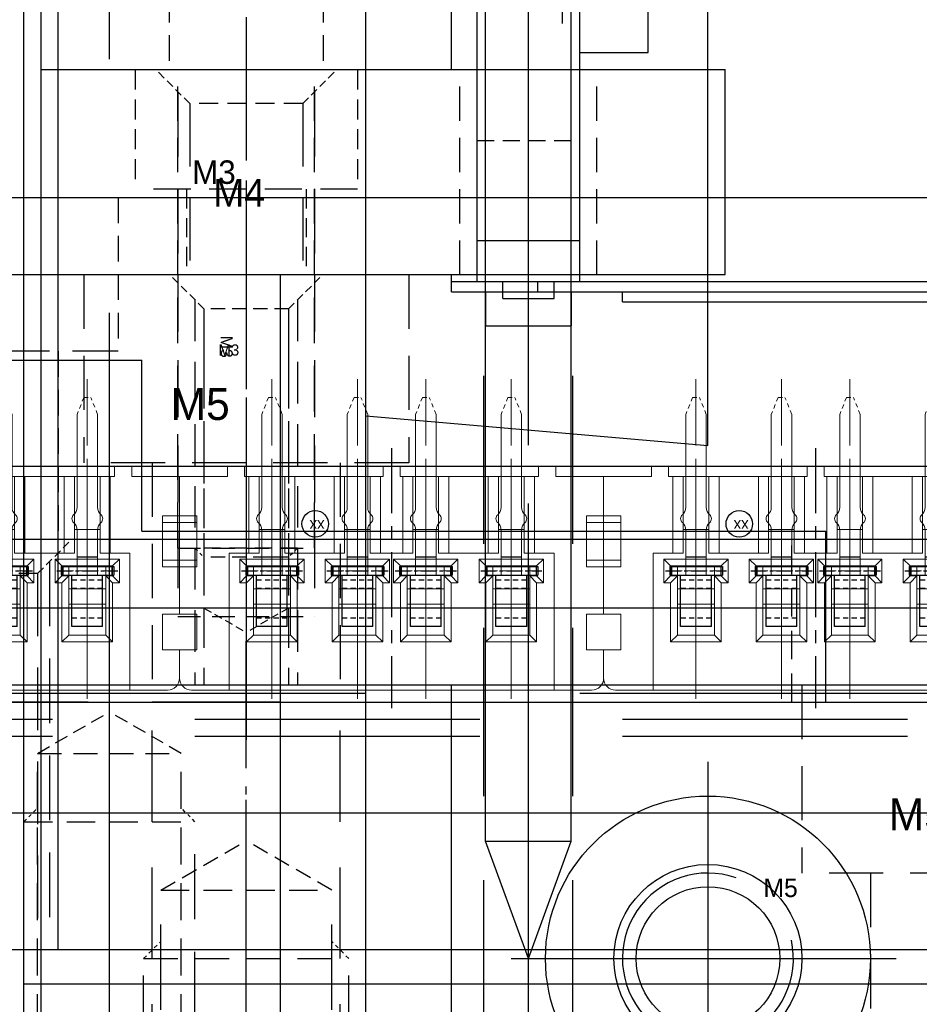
# Model space of a CAD drawing. Header units: millimetres. Extents: x -1657 to 8845, y -11980 to 3013.
# Tile 47 of 256: x 713 to 739, y -962 to -933. Entities that reach past the tile are written whole.
import ezdxf

# ---------------------------------------------------------------- set-up
doc = ezdxf.new("R2010")
doc.units = ezdxf.units.MM
for name, pattern in [('CENTER', [2, 1.25, -0.25, 0.25, -0.25]), ('DASHED', [0.75, 0.5, -0.25]), ('DASHED2', [0.375, 0.25, -0.125])]:
    doc.linetypes.add(name, pattern=pattern)
for name, color, linetype in [('01', 6, 'Continuous'), ('图层101', 154, 'Continuous'), ('图层102', 123, 'Continuous'), ('图层103', 50, 'Continuous'), ('图层109', 110, 'Continuous'), ('图层110', 146, 'Continuous'), ('图层111', 232, 'Continuous'), ('图层115', 214, 'Continuous'), ('图层116', 116, 'Continuous'), ('图层117', 23, 'Continuous'), ('图层118', 85, 'Continuous'), ('图层119', 121, 'Continuous'), ('图层122', 210, 'Continuous'), ('图层125', 13, 'Continuous'), ('图层126', 205, 'Continuous'), ('图层132', 236, 'Continuous'), ('图层133', 191, 'Continuous'), ('图层135', 231, 'Continuous'), ('图层136', 210, 'Continuous'), ('图层172', 21, 'Continuous'), ('端子流道', 183, 'Continuous'), ('铁壳', 1, 'Continuous')]:
    doc.layers.add(name, color=color, linetype=linetype)

# ---------------------------------------------------------------- blocks, each defined once
blk = doc.blocks.new('A7B7')
at = {"color": 1, "lineweight": 9, "ltscale": 0.03}
for p, q in [((0, 0), (0, -6.721)), ((2.5, 0), (2.5, -6.721)), ((4.5, 0), (4.5, -6.721)), ((7, 0), (7, -6.721))]:
    blk.add_line(p, q, dxfattribs=at)
at = {"color": 1, "linetype": 'CENTER', "ltscale": 1.5196}
blk.add_line((3.5, -7.325), (3.5, 0.273), dxfattribs=at)
at = {"color": 7, "linetype": 'Continuous', "lineweight": 15}
for p, q in [((-2.35, -0.251), (-1.25, -0.251)), ((8.25, -0.251), (-1.25, -0.251)), ((-1.25, -0.251), (-1.25, -4.251)), ((8.25, -0.251), (9.35, -0.251)), ((8.25, -4.251), (8.25, -0.251)), ((-2.7, -1.426), (-2.7, -0.601)), ((9.7, -0.601), (9.7, -1.426)), ((-2.2, -1.426), (-2.7, -1.426)), ((-2.2, -2.476), (-2.2, -1.426)), ((9.2, -2.476), (9.2, -1.426)), ((9.2, -1.426), (9.7, -1.426)), ((-0.74, -1.661), (-0.54, -1.861)), ((-0.74, -3.391), (-0.74, -1.661)), ((-0.74, -1.661), (0.74, -1.661)), ((0.74, -1.661), (0.54, -1.861)), ((0.74, -1.661), (0.74, -3.391)), ((1.76, -1.661), (1.96, -1.861)), ((1.76, -3.391), (1.76, -1.661)), ((1.76, -1.661), (3.24, -1.661)), ((3.24, -1.661), (3.04, -1.861)), ((3.24, -1.661), (3.24, -3.391)), ((3.76, -1.661), (3.96, -1.861)), ((3.76, -3.391), (3.76, -1.661)), ((3.76, -1.661), (5.24, -1.661)), ((5.24, -1.661), (5.04, -1.861)), ((5.24, -1.661), (5.24, -3.391)), ((6.26, -1.661), (6.46, -1.861)), ((6.26, -3.391), (6.26, -1.661)), ((6.26, -1.661), (7.74, -1.661)), ((7.74, -1.661), (7.54, -1.861)), ((7.74, -1.661), (7.74, -3.391)), ((-0.54, -1.861), (-0.54, -3.591)), ((0.54, -1.861), (-0.54, -1.861)), ((0.54, -3.591), (0.54, -1.861)), ((1.96, -1.861), (1.96, -3.591)), ((3.04, -1.861), (1.96, -1.861)), ((3.04, -3.591), (3.04, -1.861)), ((3.96, -1.861), (3.96, -3.591)), ((5.04, -1.861), (3.96, -1.861)), ((5.04, -3.591), (5.04, -1.861)), ((6.46, -1.861), (6.46, -3.591)), ((7.54, -1.861), (6.46, -1.861)), ((7.54, -3.591), (7.54, -1.861)), ((-2.7, -3.851), (-2.7, -2.476)), ((-2.7, -2.476), (-2.2, -2.476)), ((9.7, -2.476), (9.2, -2.476)), ((9.7, -2.476), (9.7, -3.851)), ((-0.54, -2.764), (0.54, -2.764)), ((1.96, -2.764), (3.04, -2.764)), ((3.96, -2.764), (5.04, -2.764)), ((6.46, -2.764), (7.54, -2.764)), ((-0.74, -3.591), (-0.94, -3.391)), ((-0.94, -4.081), (-0.94, -3.391)), ((-0.94, -3.391), (-0.74, -3.391)), ((-0.74, -3.391), (-0.54, -3.591)), ((0.54, -3.214), (-0.54, -3.214)), ((0.74, -3.391), (0.54, -3.591)), ((0.74, -3.591), (0.94, -3.391)), ((0.74, -3.391), (0.94, -3.391)), ((0.94, -3.391), (0.94, -4.081)), ((1.76, -3.591), (1.56, -3.391)), ((1.56, -4.081), (1.56, -3.391)), ((1.56, -3.391), (1.76, -3.391)), ((1.76, -3.391), (1.96, -3.591)), ((3.04, -3.214), (1.96, -3.214)), ((3.24, -3.391), (3.04, -3.591)), ((3.24, -3.591), (3.44, -3.391)), ((3.24, -3.391), (3.44, -3.391)), ((3.44, -3.391), (3.44, -4.081)), ((3.76, -3.591), (3.56, -3.391)), ((3.56, -4.081), (3.56, -3.391)), ((3.56, -3.391), (3.76, -3.391)), ((3.76, -3.391), (3.96, -3.591)), ((3.96, -3.214), (5.04, -3.214)), ((5.24, -3.391), (5.04, -3.591)), ((5.24, -3.591), (5.44, -3.391)), ((5.24, -3.391), (5.44, -3.391)), ((5.44, -3.391), (5.44, -4.081)), ((6.26, -3.591), (6.06, -3.391)), ((6.06, -4.081), (6.06, -3.391)), ((6.06, -3.391), (6.26, -3.391)), ((6.26, -3.391), (6.46, -3.591)), ((6.46, -3.214), (7.54, -3.214)), ((7.74, -3.391), (7.54, -3.591)), ((7.74, -3.591), (7.94, -3.391)), ((7.74, -3.391), (7.94, -3.391)), ((7.94, -3.391), (7.94, -4.081)), ((-0.74, -3.591), (-0.74, -3.881)), ((-0.54, -3.591), (-0.74, -3.591)), ((-0.54, -3.881), (-0.54, -3.591)), ((0.54, -3.591), (0.54, -3.881)), ((0.74, -3.591), (0.54, -3.591)), ((0.74, -3.881), (0.74, -3.591)), ((1.76, -3.591), (1.76, -3.881)), ((1.96, -3.591), (1.76, -3.591)), ((1.96, -3.881), (1.96, -3.591)), ((3.04, -3.591), (3.04, -3.881)), ((3.24, -3.591), (3.04, -3.591)), ((3.24, -3.881), (3.24, -3.591)), ((3.76, -3.591), (3.76, -3.881)), ((3.96, -3.591), (3.76, -3.591)), ((3.96, -3.591), (3.96, -3.881)), ((5.04, -3.881), (5.04, -3.591)), ((5.24, -3.591), (5.04, -3.591)), ((5.24, -3.881), (5.24, -3.591)), ((6.26, -3.591), (6.26, -3.881)), ((6.46, -3.591), (6.26, -3.591)), ((6.46, -3.591), (6.46, -3.881)), ((7.54, -3.881), (7.54, -3.591)), ((7.74, -3.591), (7.54, -3.591)), ((7.74, -3.881), (7.74, -3.591)), ((-2.7, -3.851), (-2.7, -4.051)), ((-2.7, -3.851), (-2.2, -3.851)), ((-2.2, -5.351), (-2.2, -3.851)), ((-0.74, -3.881), (-0.94, -4.081)), ((-0.74, -3.881), (0.74, -3.881)), ((0.74, -3.881), (0.94, -4.081)), ((1.76, -3.881), (1.56, -4.081)), ((1.76, -3.881), (3.24, -3.881)), ((3.24, -3.881), (3.44, -4.081)), ((3.76, -3.881), (3.56, -4.081)), ((3.76, -3.881), (5.24, -3.881)), ((5.24, -3.881), (5.44, -4.081)), ((6.26, -3.881), (6.06, -4.081)), ((6.26, -3.881), (7.74, -3.881)), ((7.74, -3.881), (7.94, -4.081)), ((9.2, -3.851), (9.2, -5.351)), ((9.7, -3.851), (9.2, -3.851)), ((9.7, -3.851), (9.7, -4.051)), ((-2.7, -4.051), (-2.7, -5.151)), ((-2.2, -4.051), (-2.7, -4.051)), ((-1.25, -4.251), (-0.675, -4.251)), ((0.94, -4.081), (-0.94, -4.081)), ((-0.675, -4.251), (-0.375, -4.251)), ((-0.675, -6.501), (-0.675, -4.251)), ((-0.375, -4.251), (-0.375, -6.501)), ((0.375, -4.251), (0.675, -4.251)), ((0.375, -6.501), (0.375, -4.251)), ((0.675, -4.251), (1.825, -4.251)), ((0.675, -4.251), (0.675, -6.501)), ((3.44, -4.081), (1.56, -4.081)), ((1.825, -4.251), (2.125, -4.251)), ((1.825, -6.501), (1.825, -4.251)), ((2.125, -4.251), (2.125, -6.501)), ((2.875, -4.251), (3.175, -4.251)), ((2.875, -6.501), (2.875, -4.251)), ((3.175, -4.251), (3.825, -4.251)), ((3.175, -4.251), (3.175, -6.501)), ((5.44, -4.081), (3.56, -4.081)), ((3.825, -4.251), (4.125, -4.251)), ((3.825, -6.501), (3.825, -4.251)), ((4.125, -4.251), (4.125, -6.501)), ((4.875, -4.251), (5.175, -4.251)), ((4.875, -6.501), (4.875, -4.251)), ((5.175, -4.251), (6.325, -4.251)), ((5.175, -4.251), (5.175, -6.501)), ((7.94, -4.081), (6.06, -4.081)), ((6.325, -4.251), (6.625, -4.251)), ((6.325, -6.501), (6.325, -4.251)), ((6.625, -4.251), (6.625, -6.501)), ((7.375, -4.251), (7.675, -4.251)), ((7.375, -6.501), (7.375, -4.251)), ((7.675, -4.251), (8.25, -4.251)), ((7.675, -4.251), (7.675, -6.501)), ((9.2, -4.051), (9.7, -4.051)), ((9.7, -4.051), (9.7, -5.151)), ((-2.7, -5.151), (-2.7, -5.351)), ((-2.2, -5.151), (-2.7, -5.151)), ((-0.375, -4.951), (0.375, -4.951)), ((2.125, -4.951), (2.875, -4.951)), ((4.875, -4.951), (4.125, -4.951)), ((7.375, -4.951), (6.625, -4.951)), ((9.2, -5.151), (9.7, -5.151)), ((9.7, -5.151), (9.7, -5.351)), ((-2.2, -5.351), (-2.7, -5.351)), ((-2.7, -6.501), (-2.7, -5.351)), ((9.2, -5.351), (9.7, -5.351)), ((9.7, -5.351), (9.7, -6.501)), ((-2.7, -6.501), (-1.3, -6.501)), ((-1.3, -6.501), (-1.3, -6.801)), ((-0.8, -6.501), (-0.675, -6.501)), ((-0.8, -6.801), (-0.8, -6.501)), ((-0.375, -6.501), (-0.675, -6.501)), ((-0.375, -6.501), (0.375, -6.501)), ((0.675, -6.501), (0.375, -6.501)), ((0.675, -6.501), (1.825, -6.501)), ((2.125, -6.501), (1.825, -6.501)), ((2.125, -6.501), (2.875, -6.501)), ((3.175, -6.501), (2.875, -6.501)), ((3.175, -6.501), (3.25, -6.501)), ((3.25, -6.501), (3.25, -6.801)), ((3.75, -6.501), (3.825, -6.501)), ((3.75, -6.801), (3.75, -6.501)), ((4.125, -6.501), (3.825, -6.501)), ((4.875, -6.501), (4.125, -6.501)), ((5.175, -6.501), (4.875, -6.501)), ((5.175, -6.501), (6.325, -6.501)), ((6.625, -6.501), (6.325, -6.501)), ((7.375, -6.501), (6.625, -6.501)), ((7.675, -6.501), (7.375, -6.501)), ((7.675, -6.501), (7.8, -6.501)), ((7.8, -6.501), (7.8, -6.801)), ((8.3, -6.801), (8.3, -6.501)), ((8.3, -6.501), (9.7, -6.501)), ((-0.8, -6.801), (-1.3, -6.801)), ((3.75, -6.801), (3.25, -6.801)), ((8.3, -6.801), (7.8, -6.801))]:
    blk.add_line(p, q, dxfattribs=at)
at = {"color": 1, "linetype": 'CENTER', "lineweight": 15, "ltscale": 0.34336}
for p, q in [((-0.858, -3.736), (0.858, -3.736)), ((1.642, -3.736), (3.358, -3.736)), ((3.642, -3.736), (5.358, -3.736)), ((6.142, -3.736), (7.858, -3.736))]:
    blk.add_line(p, q, dxfattribs=at)
at = {"color": 7, "linetype": 'Continuous'}
blk.add_circle((5.732, -5.113), 0.388, dxfattribs=at)
at = {"color": 7, "linetype": 'Continuous', "lineweight": 15}
for centre, start, end in [((-2.35, -0.601), 90, 180), ((9.35, -0.601), 0, 90)]:
    blk.add_arc(centre, 0.35, start, end, dxfattribs=at)
at = {"color": 7, "linetype": 'Continuous', "insert": (5.459, -4.896), "char_height": 0.33, "width": 1.03713, "attachment_point": 1}
blk.add_mtext('xx', dxfattribs=at)
blk = doc.blocks.new('19184')
at = {"layer": '01', "color": 1, "linetype": 'CENTER', "lineweight": 9, "ltscale": 1.555632}
for p, q in [((0.45, 7.242), (0.45, -0.536)), ((2.95, 7.242), (2.95, -0.536)), ((4.95, 7.242), (4.95, -0.536)), ((7.45, 7.242), (7.45, -0.536))]:
    blk.add_line(p, q, dxfattribs=at)
at = {"layer": '01', "linetype": 'DASHED2', "lineweight": 9, "ltscale": 0.5}
for p, q in [((0.353, 6.705), (0.153, 6.205)), ((0.353, 6.705), (0.553, 6.705)), ((0.753, 6.205), (0.553, 6.705)), ((2.853, 6.705), (2.653, 6.205)), ((2.853, 6.705), (3.053, 6.705)), ((3.253, 6.205), (3.053, 6.705)), ((4.853, 6.705), (4.653, 6.205)), ((4.853, 6.705), (5.053, 6.705)), ((5.253, 6.205), (5.053, 6.705)), ((7.353, 6.705), (7.153, 6.205)), ((7.353, 6.705), (7.553, 6.705)), ((7.753, 6.205), (7.553, 6.705))]:
    blk.add_line(p, q, dxfattribs=at)
at = {"layer": '01', "linetype": 'Continuous', "lineweight": 15}
for p, q in [((0.153, 6.205), (0.153, 3.493)), ((0.753, 6.205), (0.753, 3.493)), ((2.653, 6.205), (2.653, 3.493)), ((3.253, 6.205), (3.253, 3.493)), ((4.653, 6.205), (4.653, 3.493)), ((5.253, 6.205), (5.253, 3.493)), ((7.153, 6.205), (7.153, 3.493)), ((7.753, 6.205), (7.753, 3.493)), ((0.153, 2.822), (0.153, 1.504)), ((0.753, 2.822), (0.753, 1.504)), ((2.653, 2.822), (2.653, 1.504)), ((3.253, 2.822), (3.253, 1.504)), ((4.653, 2.822), (4.653, 1.504)), ((5.253, 2.822), (5.253, 1.504)), ((7.153, 2.822), (7.153, 1.504)), ((7.753, 2.822), (7.753, 1.504))]:
    blk.add_line(p, q, dxfattribs=at)
at = {"layer": '01'}
for p, q in [((0.753, 2.036), (0.153, 2.036)), ((3.253, 2.036), (2.653, 2.036)), ((5.253, 2.036), (4.653, 2.036)), ((7.753, 2.036), (7.153, 2.036))]:
    blk.add_line(p, q, dxfattribs=at)
at = {"layer": '01', "ltscale": 0.075}
for p, q in [((-0.317, 1.754), (-0.317, 1.504)), ((-0.317, 1.754), (1.223, 1.754)), ((-0.267, 1.754), (-0.267, 1.504)), ((1.173, 1.754), (1.173, 1.504)), ((1.223, 1.754), (1.223, 1.504)), ((2.183, 1.754), (2.183, 1.504)), ((2.183, 1.754), (3.723, 1.754)), ((2.233, 1.754), (2.233, 1.504)), ((3.673, 1.754), (3.673, 1.504)), ((3.723, 1.754), (3.723, 1.504)), ((4.183, 1.754), (4.183, 1.504)), ((4.183, 1.754), (5.723, 1.754)), ((4.233, 1.754), (4.233, 1.504)), ((5.673, 1.754), (5.673, 1.504)), ((5.723, 1.754), (5.723, 1.504)), ((6.683, 1.754), (6.683, 1.504)), ((6.683, 1.754), (8.223, 1.754)), ((6.733, 1.754), (6.733, 1.504)), ((8.173, 1.754), (8.173, 1.504)), ((8.223, 1.754), (8.223, 1.504)), ((-0.317, 1.504), (1.223, 1.504)), ((2.183, 1.504), (3.723, 1.504)), ((4.183, 1.504), (5.723, 1.504)), ((6.683, 1.504), (8.223, 1.504))]:
    blk.add_line(p, q, dxfattribs=at)
at = {"layer": '01', "color": 1, "linetype": 'CENTER', "ltscale": 0.35728}
for p, q in [((-0.441, 1.629), (1.346, 1.629)), ((2.059, 1.629), (3.846, 1.629)), ((4.059, 1.629), (5.846, 1.629)), ((6.559, 1.629), (8.346, 1.629))]:
    blk.add_line(p, q, dxfattribs=at)
at = {"layer": '01', "ltscale": 0.625}
for p, q in [((0, 0), (0, 1.504)), ((0.9, 0), (0.9, 1.504)), ((2.5, 0), (2.5, 1.504)), ((3.4, 0), (3.4, 1.504)), ((4.5, 0), (4.5, 1.504)), ((5.4, 0), (5.4, 1.504)), ((7, 0), (7, 1.504)), ((7.9, 0), (7.9, 1.504)), ((0.9, 0), (0, 0)), ((3.4, 0), (2.5, 0)), ((5.4, 0), (4.5, 0)), ((7.9, 0), (7, 0))]:
    blk.add_line(p, q, dxfattribs=at)
at = {"layer": '01', "color": 4, "linetype": 'DASHED', "ltscale": 0.3}
for p, q in [((0.9, 1.362), (0, 1.362)), ((3.4, 1.362), (2.5, 1.362)), ((5.4, 1.362), (4.5, 1.362)), ((7.9, 1.362), (7, 1.362)), ((0.9, 1.112), (0, 1.112)), ((3.4, 1.112), (2.5, 1.112)), ((5.4, 1.112), (4.5, 1.112)), ((7.9, 1.112), (7, 1.112)), ((0.9, 0.25), (0, 0.25)), ((3.4, 0.25), (2.5, 0.25)), ((5.4, 0.25), (4.5, 0.25)), ((7.9, 0.25), (7, 0.25))]:
    blk.add_line(p, q, dxfattribs=at)
at = {"layer": '01', "linetype": 'Continuous', "lineweight": 15}
for centre, radius, start, end in [((-0.147, 3.493), 0.3, 311.8103, 0), ((1.053, 3.493), 0.3, 180, 228.1897), ((2.353, 3.493), 0.3, 311.8103, 0), ((3.553, 3.493), 0.3, 180, 228.1897), ((4.353, 3.493), 0.3, 311.8103, 0), ((5.553, 3.493), 0.3, 180, 228.1897), ((6.853, 3.493), 0.3, 311.8103, 0), ((8.053, 3.493), 0.3, 180, 228.1897), ((0.153, 3.158), 0.15, 131.8103, 228.1897), ((0.753, 3.158), 0.15, 311.8103, 48.1897), ((2.653, 3.158), 0.15, 131.8103, 228.1897), ((3.253, 3.158), 0.15, 311.8103, 48.1897), ((4.653, 3.158), 0.15, 131.8103, 228.1897), ((5.253, 3.158), 0.15, 311.8103, 48.1897), ((7.153, 3.158), 0.15, 131.8103, 228.1897), ((7.753, 3.158), 0.15, 311.8103, 48.1897), ((-0.147, 2.822), 0.3, 0, 48.1897), ((1.053, 2.822), 0.3, 131.8103, 180), ((2.353, 2.822), 0.3, 0, 48.1897), ((3.553, 2.822), 0.3, 131.8103, 180), ((4.353, 2.822), 0.3, 0, 48.1897), ((5.553, 2.822), 0.3, 131.8103, 180), ((6.853, 2.822), 0.3, 0, 48.1897), ((8.053, 2.822), 0.3, 131.8103, 180)]:
    blk.add_arc(centre, radius, start, end, dxfattribs=at)
blk = doc.blocks.new('1C4BC')
at = {"layer": '图层103', "color": 1, "linetype": 'CENTER', "ltscale": 2.671598}
blk.add_line((0, 0), (0, -14.358), dxfattribs=at)
at = {"layer": '图层103', "color": 4, "linetype": 'DASHED', "ltscale": 1.5}
for p, q in [((-4, -2.215), (-4, -6.715)), ((4, -2.215), (4, -6.715)), ((-2.25, -6.715), (-2.25, -12.215)), ((2.25, -6.715), (2.25, -12.215))]:
    blk.add_line(p, q, dxfattribs=at)
at = {"layer": '图层103', "color": 4, "linetype": 'DASHED', "ltscale": 2.666667}
blk.add_line((4, -6.715), (-4, -6.715), dxfattribs=at)
at = {"layer": '图层103'}
blk.add_text('M4', height=0.743, dxfattribs=at).set_placement((-2.897, -5.607))
blk = doc.blocks.new('1C4EA')
at = {"layer": '图层101', "color": 1, "linetype": 'CENTER', "ltscale": 3.2}
blk.add_line((-2, 2.026), (-2, -12.899), dxfattribs=at)
at = {"layer": '图层101', "color": 4, "linetype": 'DASHED', "ltscale": 0.471405}
for p, q in [((-3.65, -0.35), (-4.65, 0.65)), ((-0.35, -0.35), (0.65, 0.65))]:
    blk.add_line(p, q, dxfattribs=at)
at = {"layer": '图层101', "color": 4, "linetype": 'DASHED', "ltscale": 3.783333}
for p, q in [((0, 0), (0, -11.35)), ((-4, 0), (-4, -11.35))]:
    blk.add_line(p, q, dxfattribs=at)
at = {"layer": '图层101', "color": 4, "linetype": 'DASHED', "ltscale": 3.666667}
for p, q in [((-3.65, -0.35), (-3.65, -11.35)), ((-0.35, -0.35), (-0.35, -11.35))]:
    blk.add_line(p, q, dxfattribs=at)
at = {"layer": '图层101', "color": 4, "linetype": 'DASHED', "ltscale": 1.1}
blk.add_line((-0.35, -0.35), (-3.65, -0.35), dxfattribs=at)
at = {"layer": '图层101'}
blk.add_text('M4', height=0.8143, dxfattribs=at).set_placement((-2.964, -3.367))
blk = doc.blocks.new('1EA79')
at = {"layer": '铁壳', "ltscale": 0.625}
for p, q in [((-26.756, 0.3), (18.244, 0.3)), ((-26.756, 0), (-26.756, 0.3)), ((-24.23, 0), (-24.23, 0.3)), ((-26.756, 0), (18.244, 0))]:
    blk.add_line(p, q, dxfattribs=at)
at = {"layer": '铁壳', "color": 4, "linetype": 'DASHED', "ltscale": 0.1}
for p, q in [((-25.756, 0), (-25.756, 0.3)), ((-23.256, 0), (-23.256, 0.3))]:
    blk.add_line(p, q, dxfattribs=at)
at = {"layer": '铁壳', "color": 1, "linetype": 'CENTER', "ltscale": 0.093654}
blk.add_line((-24.506, -0.084), (-24.506, 0.384), dxfattribs=at)
blk = doc.blocks.new('1EA8C')
at = {"layer": '铁壳', "ltscale": 0.625}
blk.add_blockref('1EA79', (0, 11.728), dxfattribs=at)
blk = doc.blocks.new('5A')
at = {"color": 1, "linetype": 'CENTER'}
for p, q in [((0, 5.75), (0, -5.75)), ((-5.75, 0), (5.75, 0))]:
    blk.add_line(p, q, dxfattribs=at)
for radius in [4.75, 2.75]:
    blk.add_circle((0, 0), radius)
blk.add_text('M5', height=0.56).set_placement((-1.965, -3.658))
blk = doc.blocks.new('5C')
at = {"color": 1, "linetype": 'CENTER'}
for p, q in [((0, 4.5), (0, -4.5)), ((-4.5, 0), (4.5, 0))]:
    blk.add_line(p, q, dxfattribs=at)
blk.add_circle((0, 0), 2.1)
at = {"color": 2, "linetype": 'Continuous'}
blk.add_arc((0, 0), 2.5, 70.7735, 12.493, dxfattribs=at)
blk.add_text('M5', height=0.54).set_placement((1.623, 1.797))
blk = doc.blocks.new('4K1')
for p, q in [((-3.7, 3.5), (-4, 3.327)), ((-3.7, 3.5), (-3.7, -3.5)), ((-3.7, 3.5), (0, 3.5)), ((0, 3.5), (0, -3.5)), ((-4, 3.327), (-4, -3.327)), ((0.2, 2), (7.65, 2)), ((7.65, 2), (8, 1.65)), ((7.65, 2), (7.65, -2)), ((8, 1.65), (8, -1.65)), ((8, -1.65), (7.65, -2)), ((0.2, -2), (7.65, -2)), ((-3.7, -3.5), (-4, -3.327)), ((-3.7, -3.5), (0, -3.5))]:
    blk.add_line(p, q)
at = {"color": 0}
for p, q in [((-3.7, 0.771), (-0.971, 3.5)), ((-3.7, 2.539), (-2.739, 3.5)), ((0, 1.421), (-2.079, 3.5)), ((0, 3.189), (-0.311, 3.5)), ((0, -0.347), (-3.7, 3.353)), ((-3.7, -0.997), (0, 2.703)), ((0, -2.115), (-3.7, 1.585)), ((-3.7, -2.764), (0, 0.936)), ((-0.382, -3.5), (-3.7, -0.182)), ((-2.668, -3.5), (0, -0.832)), ((-2.15, -3.5), (-3.7, -1.95)), ((-0.9, -3.5), (0, -2.6))]:
    blk.add_line(p, q, dxfattribs=at)
at = {"color": 2, "linetype": 'Continuous'}
for p, q in [((2, 1.65), (1.65, 2)), ((2, 1.65), (2, -1.65)), ((2, 1.65), (8, 1.65)), ((2, -1.65), (1.65, -2)), ((2, -1.65), (8, -1.65))]:
    blk.add_line(p, q, dxfattribs=at)
at = {"color": 1, "linetype": 'CENTER'}
blk.add_line((-6.337, 0), (10.549, 0), dxfattribs=at)
for centre, start, end in [((0.2, 2.2), 180, 270), ((0.2, -2.2), 90, 180)]:
    blk.add_arc(centre, 0.2, start, end)
blk.add_text('M4', height=0.5374, rotation=90).set_placement((3.898, -1.086))
blk = doc.blocks.new('1EEA7')
at = {"layer": '图层116', "color": 1, "linetype": 'CENTER', "ltscale": 14.152}
blk.add_line((1.25, -8.314), (1.25, 66.446), dxfattribs=at)
at = {"layer": '图层116', "ltscale": 2}
for p, q in [((0, 0), (0, 25.566)), ((2.5, 0), (2.5, 25.566)), ((0, 0), (2.5, 0)), ((1.25, -3.434), (0, 0)), ((1.25, -3.434), (2.5, 0))]:
    blk.add_line(p, q, dxfattribs=at)
blk = doc.blocks.new('1EF1B')
at = {"layer": '图层117', "color": 1, "linetype": 'CENTER', "ltscale": 2.329099}
blk.add_line((-3.25, 4.911), (-3.25, -4.116), dxfattribs=at)
at = {"layer": '图层117', "color": 4, "linetype": 'DASHED', "ltscale": 1.166667}
for p, q in [((-6.5, 3.5), (-6.5, 0)), ((0, 3.5), (0, 0))]:
    blk.add_line(p, q, dxfattribs=at)
at = {"layer": '图层117', "color": 4, "linetype": 'DASHED', "ltscale": 2.166667}
blk.add_line((0, 0), (-6.5, 0), dxfattribs=at)
at = {"layer": '图层117', "color": 4, "linetype": 'DASHED', "ltscale": 1.125}
for p, q in [((-5, 0), (-5, -2.5)), ((-1.5, 0), (-1.5, -2.5))]:
    blk.add_line(p, q, dxfattribs=at)
at = {"layer": '图层117', "linetype": 'DASHED', "ltscale": 3}
blk.add_text('M3', height=0.6863, dxfattribs=at).set_placement((-4.832, 0.154))
blk = doc.blocks.new('3F')
at = {"color": 4, "linetype": 'DASHED', "ltscale": 0.471405}
for p, q in [((1, 1.237), (0, 2.237)), ((1, -1.237), (0, -2.237))]:
    blk.add_line(p, q, dxfattribs=at)
at = {"color": 4, "linetype": 'DASHED', "ltscale": 2.420833}
for p, q in [((0.738, 1.5), (8, 1.5)), ((0.738, -1.5), (8, -1.5))]:
    blk.add_line(p, q, dxfattribs=at)
at = {"color": 4, "linetype": 'DASHED', "ltscale": 0.123744}
for p, q in [((8, 1.5), (8.262, 1.237)), ((8, -1.5), (8.262, -1.237))]:
    blk.add_line(p, q, dxfattribs=at)
at = {"color": 4, "linetype": 'DASHED'}
blk.add_line((8, 1.5), (8, -1.5), dxfattribs=at)
at = {"color": 4, "linetype": 'DASHED', "ltscale": 1.458333}
for p, q in [((1, 1.237), (9.75, 1.237)), ((1, -1.237), (9.75, -1.237))]:
    blk.add_line(p, q, dxfattribs=at)
at = {"color": 4, "linetype": 'DASHED', "ltscale": 0.825}
for p, q in [((1, 1.237), (1, -1.237)), ((8.262, 1.237), (8.262, -1.237)), ((9.75, 1.237), (9.75, -1.237))]:
    blk.add_line(p, q, dxfattribs=at)
at = {"color": 4, "linetype": 'DASHED', "ltscale": 0.476314}
for p in [(9.75, 1.237), (9.75, -1.237)]:
    blk.add_line(p, (10.464, 0), dxfattribs=at)
at = {"color": 1, "linetype": 'CENTER', "ltscale": 2.408031}
blk.add_line((-0.867, 0), (11.173, 0), dxfattribs=at)
at = {"linetype": 'DASHED'}
blk.add_text('M3', height=0.3465, dxfattribs=at).set_placement((1.789, -0.745))
blk = doc.blocks.new('1F02A')
at = {"layer": '图层119', "color": 1, "linetype": 'CENTER', "ltscale": 2.329099}
blk.add_line((-3.25, 4.911), (-3.25, -4.116), dxfattribs=at)
at = {"layer": '图层119', "color": 4, "linetype": 'DASHED', "ltscale": 1.166667}
for p, q in [((-6.5, 3.5), (-6.5, 0)), ((0, 3.5), (0, 0))]:
    blk.add_line(p, q, dxfattribs=at)
at = {"layer": '图层119', "color": 4, "linetype": 'DASHED', "ltscale": 2.166667}
blk.add_line((0, 0), (-6.5, 0), dxfattribs=at)
at = {"layer": '图层119', "color": 4, "linetype": 'DASHED', "ltscale": 1.125}
for p, q in [((-5, 0), (-5, -2.5)), ((-1.5, 0), (-1.5, -2.5))]:
    blk.add_line(p, q, dxfattribs=at)
at = {"layer": '图层119', "linetype": 'DASHED', "ltscale": 3}
blk.add_text('M3', height=0.6863, dxfattribs=at).set_placement((-4.832, 0.154))
blk = doc.blocks.new('1F06E')
at = {"layer": '图层118', "color": 1, "linetype": 'CENTER', "ltscale": 2.55}
blk.add_line((0, 0), (0, -14.479), dxfattribs=at)
at = {"layer": '图层118', "color": 4, "linetype": 'DASHED', "ltscale": 0.471405}
for p, q in [((-1.237, -2.258), (-2.237, -1.258)), ((1.237, -2.258), (2.237, -1.258))]:
    blk.add_line(p, q, dxfattribs=at)
at = {"layer": '图层118', "color": 4, "linetype": 'DASHED', "ltscale": 2.420833}
for p, q in [((-1.5, -1.996), (-1.5, -13.258)), ((1.5, -1.996), (1.5, -13.258))]:
    blk.add_line(p, q, dxfattribs=at)
at = {"layer": '图层118', "color": 4, "linetype": 'DASHED', "ltscale": 2.333333}
for p, q in [((-1.237, -2.258), (-1.237, -13.258)), ((1.237, -2.258), (1.237, -13.258))]:
    blk.add_line(p, q, dxfattribs=at)
at = {"layer": '图层118', "color": 4, "linetype": 'DASHED', "ltscale": 0.825}
blk.add_line((1.237, -2.258), (-1.237, -2.258), dxfattribs=at)
at = {"layer": '图层118'}
blk.add_text('M3', height=0.3257, dxfattribs=at).set_placement((-0.81, -3.625))
blk = doc.blocks.new('5F')
at = {"color": 4, "linetype": 'DASHED', "ltscale": 0.471405}
for p, q in [((1, 2.1), (0, 3.1)), ((1, -2.1), (0, -3.1))]:
    blk.add_line(p, q, dxfattribs=at)
at = {"color": 4, "linetype": 'DASHED', "ltscale": 3.8}
for p, q in [((0.6, 2.5), (12, 2.5)), ((0.6, -2.5), (12, -2.5))]:
    blk.add_line(p, q, dxfattribs=at)
at = {"color": 4, "linetype": 'DASHED', "ltscale": 0.188562}
for p, q in [((12, 2.5), (12.4, 2.1)), ((12, -2.5), (12.4, -2.1))]:
    blk.add_line(p, q, dxfattribs=at)
at = {"color": 4, "linetype": 'DASHED', "ltscale": 1.666667}
blk.add_line((12, 2.5), (12, -2.5), dxfattribs=at)
at = {"color": 4, "linetype": 'DASHED', "ltscale": 1.4}
for p, q in [((1, 2.1), (1, -2.1)), ((14, 2.1), (14, -2.1))]:
    blk.add_line(p, q, dxfattribs=at)
at = {"color": 4, "linetype": 'DASHED', "ltscale": 2.166667}
for p, q in [((1, 2.1), (14, 2.1)), ((1, -2.1), (14, -2.1))]:
    blk.add_line(p, q, dxfattribs=at)
at = {"color": 4, "linetype": 'DASHED', "ltscale": 0.80829}
for p in [(14, 2.1), (14, -2.1)]:
    blk.add_line(p, (15.212, 0), dxfattribs=at)
at = {"color": 1, "linetype": 'CENTER', "ltscale": 3.699214}
blk.add_line((-2.156, 0), (16.34, 0), dxfattribs=at)
blk.add_text('M5', height=0.6063).set_placement((3.422, -1.275))
blk = doc.blocks.new('1FD9A')
at = {"layer": '图层122', "color": 1, "linetype": 'CENTER', "ltscale": 29.696}
blk.add_line((0, 0), (0, 158.48), dxfattribs=at)
at = {"layer": '图层122', "ltscale": 3.75}
blk.add_line((7.5, 10.24), (7.5, 148.24), dxfattribs=at)
at = {"layer": '图层122', "ltscale": 3.75, "rotation": 90}
blk.add_blockref('5F', (0, 10.24), dxfattribs=at)
blk = doc.blocks.new('1FEA7')
at = {"layer": '图层118', "color": 1, "linetype": 'CENTER', "ltscale": 3.238837}
blk.add_line((2.75, 6.762), (2.75, -8.107), dxfattribs=at)
at = {"layer": '图层118', "color": 4, "linetype": 'DASHED', "ltscale": 3.166667}
for p, q in [((-2, 5.5), (-2, 0)), ((7.5, 5.5), (7.5, 0)), ((7.5, 0), (-2, 0)), ((0, 0), (0, -6.5)), ((5.5, 0), (5.5, -6.5))]:
    blk.add_line(p, q, dxfattribs=at)
at = {"layer": '图层118', "ltscale": 3}
blk.add_text('M5', height=0.93, dxfattribs=at).set_placement((0.539, 1.25))
blk = doc.blocks.new('20FF8')
at = {"layer": '图层133', "color": 1, "linetype": 'CENTER', "ltscale": 2.671598}
blk.add_line((-2.25, 6.715), (-2.25, -7.643), dxfattribs=at)
at = {"layer": '图层133', "color": 4, "linetype": 'DASHED', "ltscale": 1.5}
for p, q in [((-6.25, 4.5), (-6.25, 0)), ((1.75, 4.5), (1.75, 0)), ((-4.5, 0), (-4.5, -5.5)), ((0, 0), (0, -5.5))]:
    blk.add_line(p, q, dxfattribs=at)
at = {"layer": '图层133', "color": 4, "linetype": 'DASHED', "ltscale": 2.666667}
blk.add_line((1.75, 0), (-6.25, 0), dxfattribs=at)
at = {"layer": '图层133'}
blk.add_text('M4', height=0.743, dxfattribs=at).set_placement((-5.147, 1.108))
blk = doc.blocks.new('21028')
at = {"layer": '图层119', "color": 1, "linetype": 'CENTER', "ltscale": 3.2}
blk.add_line((-1.65, 2.376), (-1.65, -6.549), dxfattribs=at)
at = {"layer": '图层119', "color": 4, "linetype": 'DASHED', "ltscale": 0.471405}
for p, q in [((-3.3, 0), (-4.3, 1)), ((0, 0), (1, 1))]:
    blk.add_line(p, q, dxfattribs=at)
at = {"layer": '图层119', "color": 4, "linetype": 'DASHED', "ltscale": 3.783333}
for p, q in [((-3.65, 0.35), (-3.65, -5)), ((0.35, 0.35), (0.35, -5))]:
    blk.add_line(p, q, dxfattribs=at)
at = {"layer": '图层119', "color": 4, "linetype": 'DASHED', "ltscale": 1.1}
blk.add_line((0, 0), (-3.3, 0), dxfattribs=at)
at = {"layer": '图层119', "color": 4, "linetype": 'DASHED', "ltscale": 3.666667}
for p, q in [((-3.3, 0), (-3.3, -5)), ((0, 0), (0, -5))]:
    blk.add_line(p, q, dxfattribs=at)
at = {"layer": '图层119'}
blk.add_text('M4', height=0.8143, dxfattribs=at).set_placement((-2.614, -3.017))
blk = doc.blocks.new('210EA')
at = {"layer": '图层110', "color": 1, "linetype": 'CENTER', "ltscale": 4.23765}
blk.add_line((2.5, -14.156), (2.5, 3.033), dxfattribs=at)
at = {"layer": '图层110', "color": 4, "linetype": 'DASHED', "ltscale": 0.96225}
for p in [(0, 0), (5, 0)]:
    blk.add_line(p, (2.5, 1.443), dxfattribs=at)
at = {"layer": '图层110', "color": 4, "linetype": 'DASHED', "ltscale": 1.666667}
for p, q in [((0, 0), (5, 0)), ((0, -11), (5, -11))]:
    blk.add_line(p, q, dxfattribs=at)
at = {"layer": '图层110', "color": 4, "linetype": 'DASHED', "ltscale": 5}
for p, q in [((0, -11), (0, 0)), ((5, -11), (5, 0))]:
    blk.add_line(p, q, dxfattribs=at)
at = {"layer": '图层110', "color": 4, "linetype": 'DASHED', "ltscale": 0.235702}
for p, q in [((-0.5, -2), (0, -1.5)), ((5.5, -2), (5, -1.5))]:
    blk.add_line(p, q, dxfattribs=at)
at = {"layer": '图层110', "color": 4, "linetype": 'DASHED', "ltscale": 2}
blk.add_line((-0.5, -2), (5.5, -2), dxfattribs=at)
at = {"layer": '图层110', "color": 4, "linetype": 'DASHED', "ltscale": 4.5}
for p, q in [((-0.5, -11.5), (-0.5, -2)), ((5.5, -11.5), (5.5, -2))]:
    blk.add_line(p, q, dxfattribs=at)
at = {"layer": '图层110', "color": 4, "linetype": 'DASHED', "ltscale": 0.471405}
for p, q in [((0, -11), (-1, -12)), ((5, -11), (6, -12))]:
    blk.add_line(p, q, dxfattribs=at)
at = {"layer": '图层110'}
blk.add_text('M6', height=0.9239, rotation=180, dxfattribs=at).set_placement((4.265, -9.435))
blk = doc.blocks.new('218EE')
at = {"layer": '图层135', "color": 1, "linetype": 'CENTER', "ltscale": 3.238837}
blk.add_line((2.75, 6.762), (2.75, -12.107), dxfattribs=at)
at = {"layer": '图层135', "color": 4, "linetype": 'DASHED', "ltscale": 3.166667}
for p, q in [((-2, 5.5), (-2, 0)), ((7.5, 5.5), (7.5, 0)), ((7.5, 0), (-2, 0)), ((0, 0), (0, -10.5)), ((5.5, 0), (5.5, -10.5))]:
    blk.add_line(p, q, dxfattribs=at)
at = {"layer": '图层135', "ltscale": 3}
blk.add_text('M5', height=0.93, dxfattribs=at).set_placement((0.539, 1.25))
blk = doc.blocks.new('28974')
at = {"layer": '端子流道', "ltscale": 5}
for p, q in [((0, 0), (0, 185)), ((-1, -1), (-1, 159)), ((0, 0), (68, 0)), ((-1, -1), (69, -1))]:
    blk.add_line(p, q, dxfattribs=at)

msp = doc.modelspace()

# ---------------------------------------------------------------- linework, layer by layer
at = {"layer": '图层101', "ltscale": 1.625}
for p, q in [((616.5098, -948.6622), (806.5098, -948.6622)), ((616.5098, -950.6622), (806.5098, -950.6622)), ((616.5098, -960.6622), (806.5098, -960.6622))]:
    msp.add_line(p, q, dxfattribs=at)
at = {"layer": '图层101', "color": 4, "linetype": 'DASHED', "ltscale": 25}
msp.add_line((616.5098, -953.1622), (806.5098, -953.1622), dxfattribs=at)
at = {"layer": '图层102', "ltscale": 1.625}
msp.add_line((616.5098, -956.6622), (766.5098, -956.6622), dxfattribs=at)
at = {"layer": '图层102', "color": 4, "linetype": 'DASHED', "ltscale": 50}
msp.add_line((616.5098, -960.6622), (766.5098, -960.6622), dxfattribs=at)
at = {"layer": '图层103', "ltscale": 1.625}
for p, q in [((616.5098, -938.6622), (806.5098, -938.6622)), ((616.5098, -946.5222), (806.5098, -946.5222)), ((616.5098, -948.6622), (806.5098, -948.6622))]:
    msp.add_line(p, q, dxfattribs=at)
at = {"layer": '图层109', "color": 1, "linetype": 'CENTER', "ltscale": 6.844}
msp.add_line((727.5098, -973.2822), (727.5098, -939.0622), dxfattribs=at)
at = {"layer": '图层109', "ltscale": 0.625}
for p, q in [((720.2598, -970.9222), (720.2598, -940.9222)), ((720.2598, -940.9222), (725.2598, -940.9222)), ((725.2598, -941.4222), (725.2598, -940.9222)), ((725.2598, -941.4222), (730.2598, -941.4222)), ((730.2598, -941.7222), (730.2598, -941.4222)), ((730.2598, -941.7222), (765.2598, -941.7222))]:
    msp.add_line(p, q, dxfattribs=at)
at = {"layer": '图层109', "color": 4, "linetype": 'DASHED', "ltscale": 9.833333}
for p, q in [((726.2098, -970.9222), (726.2098, -941.4222)), ((728.8098, -970.9222), (728.8098, -941.4222))]:
    msp.add_line(p, q, dxfattribs=at)
at = {"layer": '图层110', "color": 1, "linetype": 'CENTER', "ltscale": 6.844}
msp.add_line((727.5098, -973.2822), (727.5098, -939.0622), dxfattribs=at)
at = {"layer": '图层110', "color": 1, "linetype": 'CENTER', "ltscale": 2.32}
msp.add_line((719.2598, -940.1222), (719.2598, -951.7222), dxfattribs=at)
at = {"layer": '图层110', "ltscale": 0.625}
for p, q in [((692.7598, -940.9222), (725.2598, -940.9222)), ((720.2598, -970.9222), (720.2598, -940.9222)), ((725.2598, -941.4222), (725.2598, -940.9222)), ((725.2598, -941.4222), (739.7598, -941.4222)), ((720.2598, -953.4222), (775.2598, -953.4222))]:
    msp.add_line(p, q, dxfattribs=at)
at = {"layer": '图层110', "color": 4, "linetype": 'DASHED', "ltscale": 3.333333}
for p, q in [((717.2598, -940.9222), (717.2598, -950.9222)), ((721.2598, -940.9222), (721.2598, -950.9222))]:
    msp.add_line(p, q, dxfattribs=at)
at = {"layer": '图层110', "color": 4, "linetype": 'DASHED', "ltscale": 9.833333}
for p, q in [((726.2098, -970.9222), (726.2098, -941.4222)), ((728.8098, -970.9222), (728.8098, -941.4222))]:
    msp.add_line(p, q, dxfattribs=at)
at = {"layer": '图层110', "color": 4, "linetype": 'DASHED', "ltscale": 1.333333}
msp.add_line((717.2598, -950.9222), (721.2598, -950.9222), dxfattribs=at)
at = {"layer": '图层110', "color": 4, "linetype": 'DASHED', "ltscale": 7.5}
msp.add_line((720.2598, -953.4222), (692.7598, -953.4222), dxfattribs=at)
at = {"layer": '图层110', "color": 4, "linetype": 'DASHED', "ltscale": 16.666667}
for p, q in [((692.7598, -953.9222), (802.7598, -953.9222)), ((692.7598, -954.4222), (802.7598, -954.4222))]:
    msp.add_line(p, q, dxfattribs=at)
at = {"layer": '图层115', "ltscale": 0.65}
for p, q in [((722.7598, -945.0473), (722.7598, -895.9222)), ((732.7598, -945.9222), (732.7598, -925.9222)), ((722.7598, -945.0473), (732.7598, -945.9222))]:
    msp.add_line(p, q, dxfattribs=at)
at = {"layer": '图层117', "color": 1, "linetype": 'CENTER', "ltscale": 1.392}
msp.add_line((727.5098, -941.4022), (727.5098, -934.4422), dxfattribs=at)
at = {"layer": '图层117', "ltscale": 0.75}
for p, q in [((713.2598, -940.9222), (713.2598, -934.9222)), ((713.2598, -934.9222), (733.2598, -934.9222)), ((733.2598, -940.9222), (733.2598, -934.9222)), ((713.2598, -940.9222), (733.2598, -940.9222))]:
    msp.add_line(p, q, dxfattribs=at)
at = {"layer": '图层117', "color": 4, "linetype": 'DASHED', "ltscale": 2}
for p, q in [((717.2598, -940.9222), (717.2598, -934.9222)), ((721.2598, -940.9222), (721.2598, -934.9222)), ((726.0098, -940.9222), (726.0098, -934.9222)), ((729.0098, -940.9222), (729.0098, -934.9222))]:
    msp.add_line(p, q, dxfattribs=at)
at = {"layer": '图层118', "ltscale": 0.75}
for p, q in [((713.2598, -940.9222), (725.2598, -940.9222)), ((713.2598, -952.9222), (713.2598, -940.9222)), ((725.2598, -941.4222), (725.2598, -940.9222)), ((725.2598, -941.4222), (726.2598, -941.4222)), ((726.2598, -941.4222), (726.2598, -942.4222)), ((728.7598, -941.4222), (728.7598, -942.4222)), ((728.7598, -941.4222), (739.7598, -941.4222)), ((726.2598, -942.4222), (728.7598, -942.4222)), ((713.2598, -952.9222), (782.2598, -952.9222))]:
    msp.add_line(p, q, dxfattribs=at)
at = {"layer": '图层118', "color": 4, "linetype": 'DASHED', "ltscale": 2.666667}
for p, q in [((717.2598, -948.9222), (717.2598, -940.9222)), ((721.2598, -948.9222), (721.2598, -940.9222))]:
    msp.add_line(p, q, dxfattribs=at)
at = {"layer": '图层118', "color": 1, "linetype": 'CENTER', "ltscale": 0.312179}
msp.add_line((727.5098, -942.7026), (727.5098, -941.1417), dxfattribs=at)
at = {"layer": '图层118', "color": 4, "linetype": 'DASHED', "ltscale": 1.333333}
msp.add_line((717.2598, -948.9222), (721.2598, -948.9222), dxfattribs=at)
at = {"layer": '图层119', "color": 1, "linetype": 'CENTER', "ltscale": 1.392}
msp.add_line((727.5098, -941.4022), (727.5098, -934.4422), dxfattribs=at)
at = {"layer": '图层119', "ltscale": 0.75}
for p, q in [((713.2598, -940.9222), (713.2598, -934.9222)), ((713.2598, -934.9222), (733.2598, -934.9222)), ((733.2598, -940.9222), (733.2598, -934.9222)), ((713.2598, -940.9222), (733.2598, -940.9222))]:
    msp.add_line(p, q, dxfattribs=at)
at = {"layer": '图层119', "color": 4, "linetype": 'DASHED', "ltscale": 2}
for p, q in [((717.2598, -940.9222), (717.2598, -934.9222)), ((721.2598, -940.9222), (721.2598, -934.9222)), ((725.5098, -940.9222), (725.5098, -934.9222)), ((726.0098, -940.9222), (726.0098, -934.9222)), ((729.0098, -940.9222), (729.0098, -934.9222)), ((729.5098, -940.9222), (729.5098, -934.9222))]:
    msp.add_line(p, q, dxfattribs=at)
at = {"layer": '图层125', "color": 1, "linetype": 'CENTER', "ltscale": 3.712}
msp.add_line((719.2598, -970.2022), (719.2598, -951.6422), dxfattribs=at)
at = {"layer": '图层125', "ltscale": 3}
for p, q in [((713.2598, -968.9222), (713.2598, -952.9222)), ((713.2598, -952.9222), (725.2598, -952.9222)), ((725.2598, -968.9222), (725.2598, -952.9222))]:
    msp.add_line(p, q, dxfattribs=at)
at = {"layer": '图层125', "color": 4, "linetype": 'DASHED', "ltscale": 5.333333}
for p, q in [((716.5098, -968.9222), (716.5098, -952.9222)), ((722.0098, -968.9222), (722.0098, -952.9222))]:
    msp.add_line(p, q, dxfattribs=at)
at = {"layer": '图层126', "color": 1, "linetype": 'CENTER', "ltscale": 3.712}
msp.add_line((727.5098, -942.9022), (727.5098, -920.5244), dxfattribs=at)
at = {"layer": '图层126', "ltscale": 3}
for p, q in [((726.0098, -941.1222), (726.0098, -931.6222)), ((729.0098, -941.1222), (729.0098, -931.6222)), ((726.0098, -941.1222), (726.7598, -941.1222)), ((726.7598, -941.6222), (726.7598, -941.1222)), ((728.2598, -941.1222), (729.0098, -941.1222)), ((728.2598, -941.6222), (728.2598, -941.1222)), ((726.7598, -941.6222), (728.2598, -941.6222))]:
    msp.add_line(p, q, dxfattribs=at)
at = {"layer": '图层126', "color": 4, "linetype": 'DASHED'}
msp.add_line((726.0098, -937.0034), (729.0098, -937.0034), dxfattribs=at)
at = {"layer": '图层132', "ltscale": 3.75}
for p, q in [((726.0098, -940.9222), (726.0098, -931.4222)), ((731.0098, -934.4222), (731.0098, -931.4222)), ((729.0098, -940.9222), (729.0098, -934.4222)), ((729.0098, -934.4222), (731.0098, -934.4222)), ((726.0098, -939.9222), (729.0098, -939.9222)), ((726.0098, -940.9222), (729.0098, -940.9222))]:
    msp.add_line(p, q, dxfattribs=at)
at = {"layer": '图层132', "color": 1, "linetype": 'CENTER', "ltscale": 0.464}
msp.add_line((728.5098, -933.5822), (728.5098, -931.2622), dxfattribs=at)
at = {"layer": '图层133', "ltscale": 1.05}
for p, q in [((713.2598, -934.9222), (713.2598, -924.9222)), ((725.2598, -934.9222), (725.2598, -929.9222)), ((713.2598, -934.9222), (725.2598, -934.9222))]:
    msp.add_line(p, q, dxfattribs=at)
at = {"layer": '图层135', "ltscale": 5}
msp.add_line((697.7598, -952.9222), (782.7598, -952.9222), dxfattribs=at)
at = {"layer": '图层136', "ltscale": 5}
for p, q in [((696.2098, -943.4222), (716.2098, -943.4222)), ((716.2098, -948.4222), (716.2098, -943.4222)), ((716.2098, -948.4222), (736.2098, -948.4222)), ((736.2098, -953.4222), (736.2098, -948.4222)), ((696.2098, -953.4222), (736.2098, -953.4222))]:
    msp.add_line(p, q, dxfattribs=at)
at = {"layer": '图层136', "color": 4, "linetype": 'DASHED', "ltscale": 1.666667}
msp.add_line((735.2098, -953.4222), (735.2098, -948.4222), dxfattribs=at)
at = {"layer": '图层172', "ltscale": 2.125}
for p, q in [((720.2598, -1041.6622), (720.2598, -961.6622)), ((720.2598, -961.6622), (775.2598, -961.6622))]:
    msp.add_line(p, q, dxfattribs=at)

# ---------------------------------------------------------------- block references
at = {"rotation": 180}
for p in [(714.6098, -953.323), (727.0098, -953.323), (739.4098, -953.323)]:
    msp.add_blockref('A7B7', p, dxfattribs=at)
at = {"layer": '01', "ltscale": 1.625}
for p in [(707.1598, -951.2163), (719.5598, -951.2163), (731.9598, -951.2163)]:
    msp.add_blockref('19184', p, dxfattribs=at)
at = {"layer": '图层101', "ltscale": 1.625}
msp.add_blockref('1C4EA', (713.5098, -949.3122), dxfattribs=at)
at = {"layer": '图层103', "ltscale": 1.625}
msp.add_blockref('1C4BC', (711.5098, -936.4472), dxfattribs=at)
at = {"layer": '图层109', "ltscale": 3.25}
msp.add_blockref('5A', (732.7598, -960.9222), dxfattribs=at)
at = {"layer": '图层110', "ltscale": 0.75, "rotation": 270}
msp.add_blockref('3F', (719.2598, -940.9222), dxfattribs=at)
at = {"layer": '图层110', "ltscale": 5}
msp.add_blockref('210EA', (716.7598, -958.9222), dxfattribs=at)
at = {"layer": '图层110', "ltscale": 3.25}
msp.add_blockref('5C', (732.7598, -960.9222), dxfattribs=at)
at = {"layer": '图层111', "ltscale": 1.125, "rotation": 90}
msp.add_blockref('4K1', (732.7598, -927.9222), dxfattribs=at)
at = {"layer": '图层116', "ltscale": 2}
msp.add_blockref('1EEA7', (726.2598, -957.4878), dxfattribs=at)
at = {"layer": '图层117', "ltscale": 0.75}
msp.add_blockref('1EF1B', (722.5098, -938.4222), dxfattribs=at)
at = {"layer": '图层118', "ltscale": 11.25}
msp.add_blockref('1FEA7', (716.5098, -946.4222), dxfattribs=at)
at = {"layer": '图层118', "ltscale": 0.75}
msp.add_blockref('1F06E', (719.2598, -939.6639), dxfattribs=at)
at = {"layer": '图层119', "ltscale": 0.75}
msp.add_blockref('1F02A', (722.5098, -938.4222), dxfattribs=at)
at = {"layer": '图层119', "ltscale": 1.05}
msp.add_blockref('21028', (720.9098, -935.9222), dxfattribs=at)
at = {"layer": '图层122', "ltscale": 11.25}
msp.add_blockref('1FD9A', (715.2598, -979.1622), dxfattribs=at)
at = {"layer": '图层133', "ltscale": 1.05}
msp.add_blockref('20FF8', (721.5098, -929.4222), dxfattribs=at)
at = {"layer": '图层135', "ltscale": 5}
msp.add_blockref('218EE', (737.5098, -958.4222), dxfattribs=at)
at = {"layer": '端子流道', "ltscale": 2.125}
msp.add_blockref('28974', (713.7598, -960.6622), dxfattribs=at)
at = {"layer": '铁壳', "ltscale": 0.625}
msp.add_blockref('1EA8C', (752.0161, -953.1504), dxfattribs=at)

doc.saveas('drawing.dxf')
